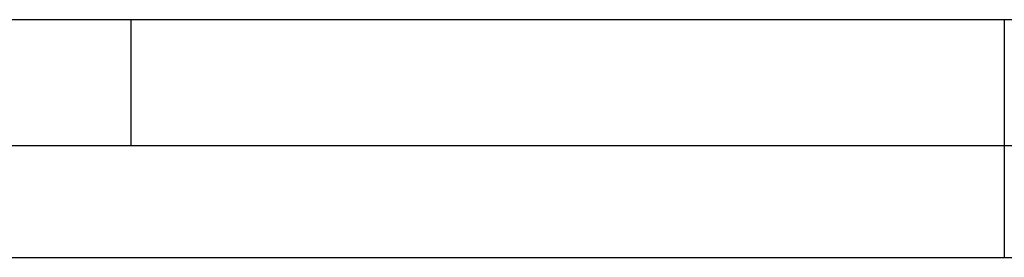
# Paper-space layout '61767N-2-A-2_1_1' of a CAD drawing. Header units: millimetres. Extents: x 0 to 594, y 1 to 420.
# Tile 128 of 222: x 370 to 409, y 1 to 10. Entities that reach past the tile are written whole.
import ezdxf

# ---------------------------------------------------------------- set-up
doc = ezdxf.new("R2010")
doc.units = ezdxf.units.MM
doc.header["$LTSCALE"] = 32.67
doc.layers.add('61767N-2-A-2_DXF_FORMAT', color=7, linetype='CONTINUOUS')

psp = doc.layouts.new('61767N-2-A-2_1_1')

# ---------------------------------------------------------------- linework, layer by layer
at = {"layer": '61767N-2-A-2_DXF_FORMAT', "color": 7, "linetype": 'Continuous'}
psp.add_line((25, 10), (584, 10), dxfattribs=at)
at = {"layer": '61767N-2-A-2_DXF_FORMAT', "color": 2, "linetype": 'Continuous'}
for p, q in [((374.375, 5), (374.375, 10)), ((409, 10), (409, 0.5605)), ((20, 5), (589, 5)), ((0, 0.5605), (594, 0.5605))]:
    psp.add_line(p, q, dxfattribs=at)

doc.saveas('drawing.dxf')
